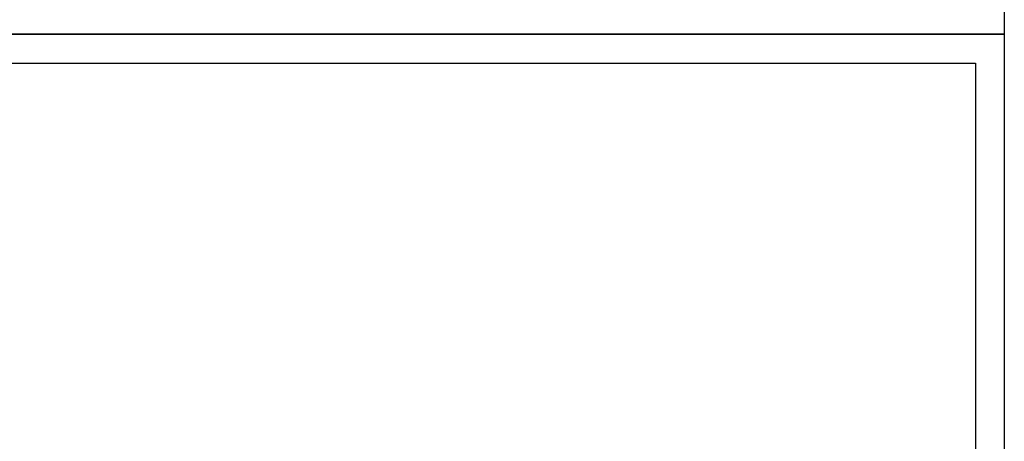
# Model space of a CAD drawing. Header units: millimetres. Extents: x 14311 to 14900, y 137 to 970.
# Tile 8 of 10: x 14542 to 14900, y 406 to 559. Entities that reach past the tile are written whole.
import ezdxf

# ---------------------------------------------------------------- set-up
doc = ezdxf.new("R2010")
doc.units = ezdxf.units.MM
doc.header["$LTSCALE"] = 0.3
doc.layers.add('外框', color=7, linetype='Continuous', lineweight=30)

# ---------------------------------------------------------------- blocks, each defined once
blk = doc.blocks.new('Y')
at = {"lineweight": 30}
blk.add_line((-4154.44, 2003.97), (-3857.44, 2003.97), dxfattribs=at)
blk.add_line((-4154.44, 2003.97), (-3857.44, 2003.97), dxfattribs=at)
for points in [[(-3857.44, 2213.99), (-4154.44, 2213.99), (-4154.44, 2003.97)], [(-4136.76, 2009.27), (-4136.76, 2208.69), (-3862.74, 2208.69)]]:
    blk.add_lwpolyline(points, dxfattribs=at)
blk = doc.blocks.new('W')
at = {"lineweight": 30}
for p, q in [((-3857.44, 2213.99), (-3857.44, 2003.97)), ((-3857.44, 2213.99), (-3857.44, 2003.97)), ((-3862.74, 2208.69), (-3862.74, 2009.27))]:
    blk.add_line(p, q, dxfattribs=at)
blk.add_blockref('Y', (0, 0))

msp = doc.modelspace()

# ---------------------------------------------------------------- block references
at = {"layer": '外框', "lineweight": 25, "xscale": 1.982879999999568, "yscale": 1.982880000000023, "zscale": 1.98288}
for p in [(22548.473, -3420.186), (22548.473, -3836.634)]:
    msp.add_blockref('W', p, dxfattribs=at)

doc.saveas('drawing.dxf')
